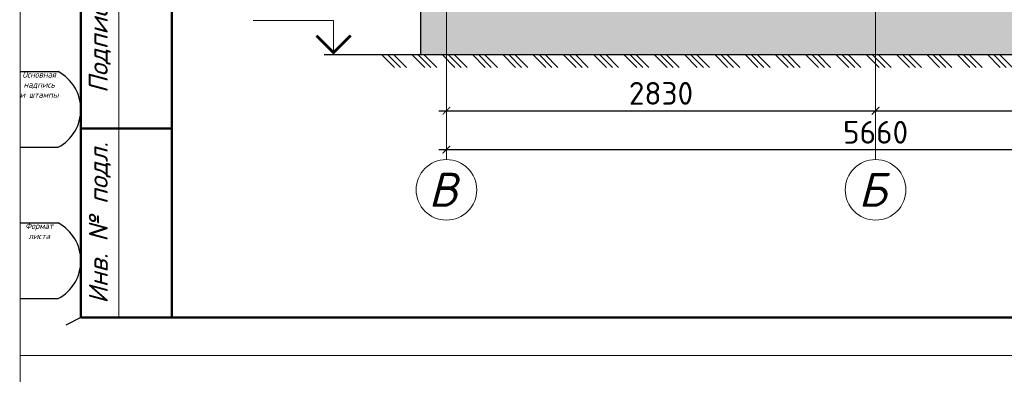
# Model space of a CAD drawing. Header units: millimetres. Extents: x 2842173 to 10151342, y -218675 to 375325.
# Tile 82 of 107: x 2928478 to 2941464, y 137475 to 142161. Entities that reach past the tile are written whole.
import ezdxf
from ezdxf.enums import TextEntityAlignment as Align

# ---------------------------------------------------------------- set-up
doc = ezdxf.new("R2010")
doc.units = ezdxf.units.MM
doc.linetypes.add('DASHDOTX2', pattern=[50.8, 25.4, -12.7, 0, -12.7])
doc.layers.get('Defpoints').update_dxf_attribs({"color": 255})
doc.layers.add('0_Текст', color=175, linetype='Continuous', lineweight=20)
doc.layers.add('CS_UNPLOTTED', color=171, linetype='Continuous', plot=False)
doc.styles.add('ISO_1.0', font='isocpeui.ttf')
doc.styles.add('ГОСТ300', font='isocpeur.ttf')
doc.styles.add('Оси', font='isocpeui.ttf')
doc.dimstyles.new('ГОСТ 50', dxfattribs={"dimtxt": 300, "dimasz": 100, "dimexe": 100, "dimexo": 80, "dimgap": 80, "dimtad": 1, "dimdec": 0, "dimlfac": 0.5, "dimtxsty": 'ГОСТ300', "dimblk": 'ARCHTICK', "dimcen": 50, "dimdle": 100, "dimadec": 0, "dimazin": 0, "dimtfac": 1, "dimtdec": 0, "dimtmove": 0, "dimatfit": 3, "dimldrblk": 'ARCHTICK', "dimfxl": 1, "dimlwe": 9, "dimarcsym": 0})

# ---------------------------------------------------------------- blocks, each defined once
blk = doc.blocks.new('*U293')
at = {"color": 0, "lineweight": -2}
for p, q in [((0, 0), (84.8528137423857, -84.8528137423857)), ((39.95303060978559, 0), (124.8058443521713, -84.8528137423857)), ((79.90606121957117, 0), (164.7588749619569, -84.8528137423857)), ((199.7651530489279, 0), (284.6179667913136, -84.8528137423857)), ((239.7181836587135, 0), (324.5709974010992, -84.8528137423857)), ((279.6712142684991, 0), (364.5240280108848, -84.8528137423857)), ((399.5303060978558, 0), (484.3831198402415, -84.8528137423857)), ((439.4833367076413, 0), (524.336150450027, -84.8528137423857)), ((479.4363673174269, 0), (564.2891810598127, -84.8528137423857)), ((599.2954591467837, 0), (684.1482728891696, -84.8528137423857)), ((639.2484897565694, 0), (724.1013034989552, -84.8528137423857)), ((679.201520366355, 0), (764.0543341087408, -84.8528137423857)), ((799.0606121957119, 0), (883.9134259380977, -84.8528137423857)), ((839.0136428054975, 0), (923.8664565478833, -84.8528137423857)), ((878.9666734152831, 0), (963.819487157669, -84.8528137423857)), ((998.82576524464, 0), (1083.678578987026, -84.8528137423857)), ((1038.778795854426, 0), (1123.631609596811, -84.8528137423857)), ((1078.731826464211, 0), (1163.584640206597, -84.8528137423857)), ((1198.590918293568, 0), (1283.443732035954, -84.8528137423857)), ((1238.543948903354, 0), (1323.396762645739, -84.8528137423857)), ((1278.496979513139, 0), (1363.349793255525, -84.8528137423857)), ((1398.356071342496, 0), (1483.208885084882, -84.8528137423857)), ((1438.309101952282, 0), (1523.161915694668, -84.8528137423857)), ((1478.262132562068, 0), (1563.114946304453, -84.8528137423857)), ((1598.121224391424, 0), (1682.97403813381, -84.8528137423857)), ((1638.07425500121, 0), (1722.927068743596, -84.8528137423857)), ((1678.027285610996, 0), (1762.880099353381, -84.8528137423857)), ((1797.886377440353, 0), (1882.739191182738, -84.8528137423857)), ((1837.839408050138, 0), (1922.692221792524, -84.8528137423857)), ((1877.792438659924, 0), (1962.64525240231, -84.8528137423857)), ((1997.651530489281, 0), (2082.504344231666, -84.8528137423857)), ((2037.604561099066, 0), (2122.457374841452, -84.8528137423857)), ((2077.557591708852, 0), (2162.410405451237, -84.8528137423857)), ((2197.416683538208, 0), (2282.269497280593, -84.8528137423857)), ((2237.369714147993, 0), (2322.222527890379, -84.8528137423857)), ((2277.322744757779, 0), (2362.175558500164, -84.8528137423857)), ((2397.181836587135, 0), (2482.03465032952, -84.8528137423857)), ((2437.13486719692, 0), (2521.987680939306, -84.8528137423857)), ((2477.087897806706, 0), (2561.940711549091, -84.8528137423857)), ((2596.946989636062, 0), (2681.799803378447, -84.8528137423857)), ((2636.900020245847, 0), (2721.752833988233, -84.8528137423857)), ((2676.853050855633, 0), (2761.705864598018, -84.8528137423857)), ((2796.712142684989, 0), (2881.564956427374, -84.8528137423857)), ((2836.665173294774, 0), (2921.51798703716, -84.8528137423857)), ((2876.61820390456, 0), (2961.471017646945, -84.8528137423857)), ((2996.477295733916, 0), (3081.330109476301, -84.8528137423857)), ((3036.430326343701, 0), (3121.283140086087, -84.8528137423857)), ((3076.383356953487, 0), (3161.236170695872, -84.8528137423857)), ((3196.242448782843, 0), (3281.095262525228, -84.8528137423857)), ((3236.195479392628, 0), (3321.048293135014, -84.8528137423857)), ((3276.148510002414, 0), (3361.001323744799, -84.8528137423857)), ((3396.00760183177, 0), (3480.860415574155, -84.8528137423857)), ((3435.960632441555, 0), (3520.813446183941, -84.8528137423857)), ((3475.913663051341, 0), (3560.766476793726, -84.8528137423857)), ((3595.772754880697, 0), (3680.625568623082, -84.8528137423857)), ((3635.725785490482, 0), (3720.578599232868, -84.8528137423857)), ((3675.678816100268, 0), (3760.531629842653, -84.8528137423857)), ((3795.537907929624, 0), (3880.390721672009, -84.8528137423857)), ((3835.490938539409, 0), (3920.343752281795, -84.8528137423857)), ((3875.443969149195, 0), (3960.29678289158, -84.8528137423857)), ((3995.303060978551, 0), (4080.155874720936, -84.8528137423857)), ((4035.256091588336, 0), (4120.108905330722, -84.8528137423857)), ((4075.209122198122, 0), (4160.061935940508, -84.8528137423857))]:
    blk.add_line(p, q, dxfattribs=at)
blk = doc.blocks.new('*U20')
at = {"lineweight": 9}
for p, q in [((-20, -5), (-20, 292)), ((-20, 292), (400, 292)), ((400, -5), (-20, -5))]:
    blk.add_line(p, q, dxfattribs=at)
at = {"lineweight": 50}
for p, q in [((0, 0), (0, 287)), ((-12, 0), (-12, 85)), ((0, 25), (-12, 25)), ((0, 0), (-12, 0)), ((395, 0), (0, 0))]:
    blk.add_line(p, q, dxfattribs=at)
at = {"lineweight": 20}
blk.add_line((-7, 85), (-7, 0), dxfattribs=at)
at = {"layer": 'CS_UNPLOTTED'}
for p, q in [((-20, 32.5), (-15, 32.5)), ((-20, 22.5), (-15, 22.5)), ((-20, 12.5), (-15, 12.5)), ((-20, 2.5), (-15, 2.5)), ((-12, 0), (-14, -1))]:
    blk.add_line(p, q, dxfattribs=at)
for centre in [(-17.66498038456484, 27.5), (-17.66498038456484, 7.5)]:
    blk.add_arc(centre, 5.665873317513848, 298.057440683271, 61.942559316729, dxfattribs=at)
at = {"layer": '0_Текст', "char_height": 2.5, "attachment_point": 5, "rotation": 90, "style": 'ISO_1.0'}
for s, insert, width in [('Подпись и дата', (-9.5, 42.5), 35), ('Инв. № подл.', (-9.5, 12.5), 24.99999999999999)]:
    blk.add_mtext(s, dxfattribs=dict(at, insert=insert, width=width))
at = {"layer": 'CS_UNPLOTTED', "char_height": 0.8, "width": 4.999999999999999, "attachment_point": 2, "style": 'ISO_1.0'}
for s, insert in [('Основная надпись \\Pи штампы', (-17.5, 32.5)), ('Формат листа', (-17.5, 12.5))]:
    blk.add_mtext(s, dxfattribs=dict(at, insert=insert))
blk = doc.blocks.new('*U324')
at = {"color": 0, "linetype": 'DASHDOTX2', "lineweight": -2, "ltscale": 50}
blk.add_line((0, 1209.390452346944), (0, 8254.616225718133), dxfattribs=at)
at = {"color": 0, "linetype": 'DASHDOTX2', "lineweight": -2, "ltscale": 30}
blk.add_lwpolyline([(2.449293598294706e-14, 400), (0, 1209.390452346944)], dxfattribs=at)
at = {"color": 0, "linetype": 'Continuous', "lineweight": -2}
blk.add_circle((0, 0), 400, dxfattribs=at)
at = {"style": 'Оси'}
blk.add_attdef('OS1', text='', height=450, dxfattribs=at).set_placement((-43.74666299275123, 0), align=Align.MIDDLE_CENTER)
blk = doc.blocks.new('_ArchTick')
at = {"color": 0, "linetype": 'ByBlock', "const_width": 0.15}
blk.add_lwpolyline([(-0.5, -0.5), (0.5, 0.5)], dxfattribs=at)
blk = doc.blocks.new('*D460')
at = {"color": 0, "lineweight": 9, "transparency": 16777216}
for p, q in [((2934106.135754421, 141606.3552686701), (2934106.135754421, 140857.6408039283)), ((2939765.755454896, 141620.0659147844), (2939765.755454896, 140857.6408039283))]:
    blk.add_line(p, q, dxfattribs=at)
at = {"color": 0, "lineweight": -2, "transparency": 16777216}
blk.add_line((2934006.135754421, 140957.6408039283), (2939865.755454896, 140957.6408039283), dxfattribs=at)
at = {"layer": 'Defpoints', "color": 0, "transparency": 16777216}
for p in [(2934106.135754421, 141686.3552686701), (2939765.755454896, 141700.0659147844), (2939765.755454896, 140957.6408039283)]:
    blk.add_point(p, dxfattribs=at)
at = {"color": 0, "lineweight": -2, "transparency": 16777216, "xscale": 100, "yscale": 100, "zscale": 100, "rotation": 180}
blk.add_blockref('_ArchTick', (2934106.135754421, 140957.6408039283), dxfattribs=at)
at = {"color": 0, "lineweight": -2, "transparency": 16777216, "xscale": 100, "yscale": 100, "zscale": 100}
blk.add_blockref('_ArchTick', (2939765.755454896, 140957.6408039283), dxfattribs=at)
at = {"color": 0, "transparency": 16777216, "insert": (2936935.945604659, 141187.6408039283), "char_height": 300, "attachment_point": 5, "style": 'ГОСТ300'}
blk.add_mtext('2830', dxfattribs=at)
blk = doc.blocks.new('*D461')
at = {"color": 0, "lineweight": 9, "transparency": 16777216}
for p, q in [((2939766.26237009, 141620.0659147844), (2939766.26237009, 140857.6408039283)), ((2945426.306308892, 141488.272802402), (2945426.306308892, 140857.6408039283))]:
    blk.add_line(p, q, dxfattribs=at)
at = {"color": 0, "lineweight": -2, "transparency": 16777216}
blk.add_line((2939666.26237009, 140957.6408039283), (2945526.306308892, 140957.6408039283), dxfattribs=at)
at = {"layer": 'Defpoints', "color": 0, "transparency": 16777216}
for p in [(2939766.26237009, 141700.0659147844), (2945426.306308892, 141568.272802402), (2945426.306308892, 140957.6408039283)]:
    blk.add_point(p, dxfattribs=at)
at = {"color": 0, "lineweight": -2, "transparency": 16777216, "xscale": 100, "yscale": 100, "zscale": 100, "rotation": 180}
blk.add_blockref('_ArchTick', (2939766.26237009, 140957.6408039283), dxfattribs=at)
at = {"color": 0, "lineweight": -2, "transparency": 16777216, "xscale": 100, "yscale": 100, "zscale": 100}
blk.add_blockref('_ArchTick', (2945426.306308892, 140957.6408039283), dxfattribs=at)
at = {"color": 0, "transparency": 16777216, "insert": (2942596.28433949, 141187.6408039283), "char_height": 300, "attachment_point": 5, "style": 'ГОСТ300'}
blk.add_mtext('2830', dxfattribs=at)
blk = doc.blocks.new('*D462')
at = {"color": 0, "lineweight": 9, "transparency": 16777216}
for p, q in [((2934106.135754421, 141085.3370444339), (2934106.135754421, 140343.1133834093)), ((2945426.306308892, 141085.3370444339), (2945426.306308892, 140343.1133834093))]:
    blk.add_line(p, q, dxfattribs=at)
at = {"color": 0, "lineweight": -2, "transparency": 16777216}
blk.add_line((2945526.306308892, 140443.1133834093), (2934006.135754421, 140443.1133834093), dxfattribs=at)
at = {"layer": 'Defpoints', "color": 0, "transparency": 16777216}
for p in [(2934106.135754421, 141165.3370444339), (2945426.306308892, 141165.3370444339), (2934106.135754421, 140443.1133834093)]:
    blk.add_point(p, dxfattribs=at)
at = {"color": 0, "lineweight": -2, "transparency": 16777216, "xscale": 100, "yscale": 100, "zscale": 100, "rotation": 180}
blk.add_blockref('_ArchTick', (2934106.135754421, 140443.1133834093), dxfattribs=at)
at = {"color": 0, "lineweight": -2, "transparency": 16777216, "xscale": 100, "yscale": 100, "zscale": 100}
blk.add_blockref('_ArchTick', (2945426.306308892, 140443.1133834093), dxfattribs=at)
at = {"color": 0, "transparency": 16777216, "insert": (2939766.221031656, 140673.1133834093), "char_height": 300, "attachment_point": 5, "style": 'ГОСТ300'}
blk.add_mtext('5660', dxfattribs=at)

msp = doc.modelspace()

# ---------------------------------------------------------------- hatches: boundary and pattern name
at = {"linetype": 'ByBlock', "lineweight": 25}
h = msp.add_hatch(dxfattribs=at)
h.set_pattern_fill('AR-CONC', color=0, scale=2.5)
h.set_pattern_definition([(49.99999999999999, (2933766.129275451, 141700.0659147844), (455.46167249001, -39.84771384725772), [47.625, -523.875]), (355, (2933766.129275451, 141700.0659147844), (-88.10855356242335, 477.6421130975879), [38.1, -419.101460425]), (100.4514447, (2933804.084292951, 141696.7452810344), (367.3531177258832, 437.7943797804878), [40.47502199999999, -445.2256114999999]), (46.18420000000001, (2933766.129275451, 141827.0659147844), (677.6976022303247, -105.1058198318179), [71.4375, -785.8125]), (96.63555760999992, (2933822.604025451, 141818.3071647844), (593.5103351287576, 618.5653114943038), [60.71255785, -667.8390204]), (351.1841511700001, (2933766.129275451, 141827.0659147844), (593.5103351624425, 618.5653114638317), [57.149917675, -628.6493298]), (21, (2933829.629275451, 141795.3159147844), (379.0359781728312, -255.662995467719), [47.625, -523.875]), (326.0000000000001, (2933829.629275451, 141795.3159147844), (154.5050708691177, 460.4699153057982), [38.1, -419.1]), (71.45144499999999, (2933861.215606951, 141774.0106650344), (533.5410481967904, 204.8069222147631), [40.475022, -445.224844]), (37.50000000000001, (2933766.129275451, 141700.0659147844), (7.721508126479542, 211.3875971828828), [0, -414.02, 0, -425.45, 0, -420.6875]), (7.499999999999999, (2933766.129275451, 141700.0659147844), (167.0491562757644, 250.4514370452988), [0, -242.57, 0, -404.495, 0, -160.3375]), (327.5, (2933624.524275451, 141700.0659147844), (338.9764879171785, -14.32185998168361), [0, -158.75, 0, -495.3, 0, -657.2249999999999]), (317.5, (2933561.024275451, 141700.0659147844), (370.3229534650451, 63.56622758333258), [0, -206.375, 0, -328.93, 0, -466.725])])
h.paths.add_polyline_path([(2945766.308953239, 142300.0659147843), (2933766.129275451, 142300.0659147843), (2933766.129275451, 141700.0659147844), (2945766.308953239, 141700.0659147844)])

# ---------------------------------------------------------------- linework, layer by layer
at = {"lineweight": 30}
msp.add_line((2932494.303883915, 141700.0659147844), (2948229.853534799, 141700.0659147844), dxfattribs=at)
msp.add_lwpolyline([(2945766.308953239, 141700.0659147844), (2945766.308953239, 142300.0659147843), (2933766.129275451, 142300.0659147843), (2933766.129275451, 141700.0659147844)], dxfattribs=at)
at = {"color": 0, "linetype": 'ByBlock', "lineweight": 9}
msp.add_lwpolyline([(2932617.455794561, 141700.0659147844), (2932617.455794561, 142150.0659147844), (2931559.100084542, 142150.0659147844)], dxfattribs=at)
msp.add_lwpolyline([(2932842.455794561, 141950.5179147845, 36, 36, 0), (2932617.455794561, 141725.5179147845, 36, 36, 0), (2932392.455794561, 141950.5179147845, 36, 36, 0)], format="xyseb", dxfattribs=at)

# ---------------------------------------------------------------- block references
at = {"color": 0, "ltscale": 30, "xscale": 100, "yscale": 100, "zscale": 100}
for p in [(2930484.712351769, 138224.8193904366), (2930484.712351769, 108524.8193904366)]:
    msp.add_blockref('*U20', p, dxfattribs=at)
at = {"color": 248, "lineweight": 9, "true_color": 0x641213}
for p, values in [((2934106.135754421, 139913.1576677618), {'OS1': 'B'}), ((2939766.26237009, 139913.1576678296), {'OS1': 'Б'})]:
    msp.add_blockref('*U324', p, dxfattribs=at).add_auto_attribs(values)
at = {"xscale": 2, "yscale": 2, "zscale": 2}
msp.add_blockref('*U293', (2933249.89345034, 141700.0659147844), dxfattribs=at)

# ---------------------------------------------------------------- dimensions: what is measured, and where the dimension line sits
for base, p1, p2, picture, middle in [((2939765.755454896, 140957.6408039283), (2934106.135754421, 141686.3552686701), (2939765.755454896, 141700.0659147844), '*D460', (2936935.945604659, 141187.6408039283)), ((2945426.306308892, 140957.6408039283), (2939766.26237009, 141700.0659147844), (2945426.306308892, 141568.272802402), '*D461', (2942596.28433949, 141187.6408039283)), ((2934106.135754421, 140443.1133834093), (2945426.306308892, 141165.3370444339), (2934106.135754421, 141165.3370444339), '*D462', (2939766.221031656, 140673.1133834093))]:
    dim = msp.add_linear_dim(base=base, p1=p1, p2=p2, dimstyle='ГОСТ 50')
    dim.commit()
    dim.dimension.update_dxf_attribs({"geometry": picture, "text_midpoint": middle})

doc.saveas('drawing.dxf')
